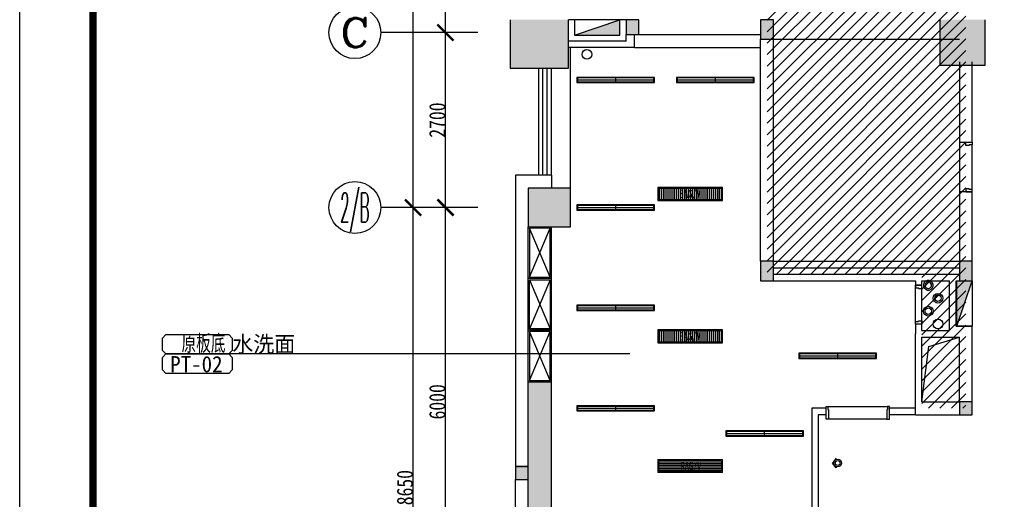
# Model space of a CAD drawing. Header units: millimetres. Extents: x -1061 to 60461, y -1061 to 43061.
# Tile 5 of 17: x 0 to 15213, y 13714 to 21119. Entities that reach past the tile are written whole.
import ezdxf
from ezdxf.enums import TextEntityAlignment as Align

# ---------------------------------------------------------------- set-up
doc = ezdxf.new("R2010")
doc.units = ezdxf.units.MM
doc.header["$LTSCALE"] = 5
doc.linetypes.add('DASH', pattern=[0.35, 0.25, -0.1])
doc.layers.get('Defpoints').update_dxf_attribs({"color": 8})
for name, color, linetype in [('-消火栓', 242, 'Continuous'), ('A-建筑-原墙体', 2, 'Continuous'), ('A-建筑-拆墙', 251, 'Continuous'), ('A-建筑-新增墙体', 3, 'Continuous'), ('A-建筑-柱子、剪力墙', 251, 'Continuous'), ('A-建筑-窗户', 4, 'Continuous'), ('A-建筑-轴号', 3, 'Continuous'), ('AXIS_TEXT', 50, 'Continuous'), ('B-平面-到顶家具H', 30, 'Continuous'), ('B-平面-完成面造型线', 6, 'Continuous'), ('B-平面-尺寸', 8, 'Continuous'), ('B-平面-门洞线', 8, 'Continuous'), ('C-顶棚-灯具', 4, 'Continuous'), ('E--图例', 3, 'Continuous'), ('E-图框', 100, 'Continuous'), ('E-填充', 251, 'Continuous'), ('E-文本', 7, 'Continuous'), ('F-文本', 61, 'Continuous'), ('Q-立面-填充', 251, 'Continuous'), ('wm', 7, 'Continuous')]:
    doc.layers.add(name, color=color, linetype=linetype)
doc.layers.add('A-批量打印图层', color=251, linetype='Continuous', plot=False)
doc.layers.add('图框外线', color=1, linetype='Continuous', plot=False)
doc.layers.add('C-顶棚-空调', color=4, linetype='Continuous', lineweight=20)
doc.layers.add('E-空调', color=4, linetype='Continuous', lineweight=20)
doc.styles.add('-宋体', font='txt', dxfattribs={"width": 0.8})
doc.styles.add('_TCH_AXIS', font='COMPLEX', dxfattribs={"bigfont": 'GBCBIG'})
doc.styles.add('CCD_DIM', font='txt', dxfattribs={"width": 0.8})
doc.styles.add('COMPLEX', font='COMPLEX')
doc.styles.add('STSL', font='txt', dxfattribs={"width": 0.8})
doc.styles.add('TXT', font='gbenor.shx', dxfattribs={"width": 0.7})
doc.dimstyles.new('1', dxfattribs={"dimscale": 0, "dimtxt": 2.5, "dimasz": 1.5, "dimexe": 1, "dimexo": 0, "dimgap": 0.3, "dimtad": 1, "dimdec": 0, "dimzin": 0, "dimdsep": 46, "dimtxsty": 'Standard', "dimblk": 'ARCHTICK', "dimcen": 0.09, "dimclrd": 8, "dimclre": 8, "dimclrt": 4, "dimadec": 0, "dimazin": 0, "dimtfac": 1, "dimtdec": 0, "dimtix": 1, "dimtofl": 0, "dimtmove": 2, "dimatfit": 3, "dimldrblk": 'DOTSMALL', "dimfxl": 5, "dimfxlon": 1, "dimtolj": 1, "dimtzin": 0, "dimarcsym": 0})
doc.dimstyles.new('1-1', dxfattribs={"dimscale": 0, "dimtxt": 2.5, "dimasz": 1, "dimexe": 1, "dimexo": 1, "dimgap": 0.75, "dimtad": 1, "dimdec": 0, "dimrnd": 0.005, "dimzin": 0, "dimdsep": 46, "dimtxsty": 'CCD_DIM', "dimblk": 'ARCHTICK', "dimcen": 0.13, "dimclrd": 44, "dimclre": 44, "dimclrt": 50, "dimadec": 0, "dimazin": 0, "dimtfac": 1, "dimtdec": 0, "dimtix": 1, "dimtmove": 2, "dimatfit": 3, "dimldrblk": 'HBA_Leader_Dot', "dimfxl": 5, "dimfxlon": 1, "dimtvp": 1, "dimtolj": 1, "dimtzin": 0, "dimarcsym": 0})

# ---------------------------------------------------------------- blocks, each defined once
blk = doc.blocks.new('$TwtSys$00000434')
for p, q in [((-0.5, 0.5), (-0.5, -0.5)), ((-0.5, -0.5), (0.5, 0.5)), ((0.5, 0.5), (-0.5, 0.5)), ((0.5, -0.5), (0.5, 0.5)), ((-0.5, -0.5), (0.5, -0.5))]:
    blk.add_line(p, q)
blk.add_solid([(0.5, -0.5), (0.5, 0.5), (-0.5, -0.5)])
blk = doc.blocks.new('_ArchTick')
at = {"color": 0, "linetype": 'ByBlock', "const_width": 0.15}
blk.add_lwpolyline([(-0.5, -0.5), (0.5, 0.5)], dxfattribs=at)
blk = doc.blocks.new('*D143')
at = {"layer": 'B-平面-尺寸', "color": 44, "lineweight": -2, "ltscale": 0.01, "transparency": 16777216}
for p, q in [((6084, 32669), (5829, 32669)), ((6079, 18219), (6079, 32669)), ((6084, 18219), (5829, 18219))]:
    blk.add_line(p, q, dxfattribs=at)
at = {"layer": 'Defpoints', "color": 0, "ltscale": 0.01, "transparency": 16777216}
for p in [(6079, 32669), (7579, 32669), (7579, 18219)]:
    blk.add_point(p, dxfattribs=at)
at = {"layer": 'B-平面-尺寸', "color": 44, "lineweight": -2, "ltscale": 0.01, "transparency": 16777216, "xscale": 249.9999999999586, "yscale": 249.9999999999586, "zscale": 249.9999999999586}
for p, rotation in [((6079, 32669), 90), ((6079, 18219), 270)]:
    blk.add_blockref('_ArchTick', p, dxfattribs=dict(at, rotation=rotation))
at = {"layer": 'B-平面-尺寸', "color": 50, "ltscale": 0.01, "transparency": 16777216, "insert": (5953, 25444), "char_height": 250, "attachment_point": 5, "rotation": 90, "style": 'CCD_DIM'}
blk.add_mtext('\\A1;14450', dxfattribs=at)
blk = doc.blocks.new('HBA_Leader_Dot')
at = {"color": 0, "linetype": 'ByBlock'}
blk.add_line((-5, 0), (-10, 0), dxfattribs=at)
at = {"color": 0, "linetype": 'ByBlock', "const_width": 5}
blk.add_lwpolyline([(-2.5, 0, 1), (2.5, 0, 1)], format="xyb", close=True, dxfattribs=at)
blk = doc.blocks.new('_AXISO')
blk.add_circle((0, 0), 0.5)
at = {"layer": 'AXIS_TEXT', "style": 'COMPLEX', "width": 1.041667}
blk.add_attdef('A', text='', height=0.56, dxfattribs=at).set_placement((-0.25, -0.28), (0.25, -0.28), align=Align.FIT)
blk = doc.blocks.new('*D144')
at = {"layer": 'B-平面-尺寸', "color": 44, "lineweight": -2, "ltscale": 0.01, "transparency": 16777216}
for p, q in [((6084, 18219), (5829, 18219)), ((6079, 9569), (6079, 18219)), ((6084, 9569), (5829, 9569))]:
    blk.add_line(p, q, dxfattribs=at)
at = {"layer": 'Defpoints', "color": 0, "ltscale": 0.01, "transparency": 16777216}
for p in [(6079, 18219), (7579, 18219), (7579, 9569)]:
    blk.add_point(p, dxfattribs=at)
at = {"layer": 'B-平面-尺寸', "color": 44, "lineweight": -2, "ltscale": 0.01, "transparency": 16777216, "xscale": 249.9999999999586, "yscale": 249.9999999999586, "zscale": 249.9999999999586}
for p, rotation in [((6079, 18219), 90), ((6079, 9569), 270)]:
    blk.add_blockref('_ArchTick', p, dxfattribs=dict(at, rotation=rotation))
at = {"layer": 'B-平面-尺寸', "color": 50, "ltscale": 0.01, "transparency": 16777216, "insert": (5953, 13894), "char_height": 250, "attachment_point": 5, "rotation": 90, "style": 'CCD_DIM'}
blk.add_mtext('\\A1;8650', dxfattribs=at)
blk = doc.blocks.new('*D146')
at = {"layer": 'B-平面-尺寸', "color": 44, "lineweight": -2, "ltscale": 0.01, "transparency": 16777216}
for p, q in [((6584, 18219), (6329, 18219)), ((6579, 12219), (6579, 18219)), ((6584, 12219), (6329, 12219))]:
    blk.add_line(p, q, dxfattribs=at)
at = {"layer": 'Defpoints', "color": 0, "ltscale": 0.01, "transparency": 16777216}
for p in [(6579, 18219), (7579, 18219), (7579, 12219)]:
    blk.add_point(p, dxfattribs=at)
at = {"layer": 'B-平面-尺寸', "color": 44, "lineweight": -2, "ltscale": 0.01, "transparency": 16777216, "xscale": 249.9999999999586, "yscale": 249.9999999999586, "zscale": 249.9999999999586}
for p, rotation in [((6579, 18219), 90), ((6579, 12219), 270)]:
    blk.add_blockref('_ArchTick', p, dxfattribs=dict(at, rotation=rotation))
at = {"layer": 'B-平面-尺寸', "color": 50, "ltscale": 0.01, "transparency": 16777216, "insert": (6453, 15219), "char_height": 250, "attachment_point": 5, "rotation": 90, "style": 'CCD_DIM'}
blk.add_mtext('\\A1;6000', dxfattribs=at)
blk = doc.blocks.new('*D147')
at = {"layer": 'B-平面-尺寸', "color": 44, "lineweight": -2, "ltscale": 0.01, "transparency": 16777216}
for p, q in [((6584, 20919), (6329, 20919)), ((6579, 18219), (6579, 20919)), ((6584, 18219), (6329, 18219))]:
    blk.add_line(p, q, dxfattribs=at)
at = {"layer": 'Defpoints', "color": 0, "ltscale": 0.01, "transparency": 16777216}
for p in [(6579, 20919), (7579, 20919), (7579, 18219)]:
    blk.add_point(p, dxfattribs=at)
at = {"layer": 'B-平面-尺寸', "color": 44, "lineweight": -2, "ltscale": 0.01, "transparency": 16777216, "xscale": 249.9999999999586, "yscale": 249.9999999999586, "zscale": 249.9999999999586}
for p, rotation in [((6579, 20919), 90), ((6579, 18219), 270)]:
    blk.add_blockref('_ArchTick', p, dxfattribs=dict(at, rotation=rotation))
at = {"layer": 'B-平面-尺寸', "color": 50, "ltscale": 0.01, "transparency": 16777216, "insert": (6453, 19569), "char_height": 250, "attachment_point": 5, "rotation": 90, "style": 'CCD_DIM'}
blk.add_mtext('\\A1;2700', dxfattribs=at)
blk = doc.blocks.new('*D148')
at = {"layer": 'B-平面-尺寸', "color": 44, "lineweight": -2, "ltscale": 0.01, "transparency": 16777216}
for p, q in [((6584, 29619), (6329, 29619)), ((6579, 20919), (6579, 29619)), ((6584, 20919), (6329, 20919))]:
    blk.add_line(p, q, dxfattribs=at)
at = {"layer": 'Defpoints', "color": 0, "ltscale": 0.01, "transparency": 16777216}
for p in [(6579, 29619), (7579, 29619), (7579, 20919)]:
    blk.add_point(p, dxfattribs=at)
at = {"layer": 'B-平面-尺寸', "color": 44, "lineweight": -2, "ltscale": 0.01, "transparency": 16777216, "xscale": 249.9999999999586, "yscale": 249.9999999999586, "zscale": 249.9999999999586}
for p, rotation in [((6579, 29619), 90), ((6579, 20919), 270)]:
    blk.add_blockref('_ArchTick', p, dxfattribs=dict(at, rotation=rotation))
at = {"layer": 'B-平面-尺寸', "color": 50, "ltscale": 0.01, "transparency": 16777216, "insert": (6453, 25269), "char_height": 250, "attachment_point": 5, "rotation": 90, "style": 'CCD_DIM'}
blk.add_mtext('\\A1;8700', dxfattribs=at)
blk = doc.blocks.new('A$C323A0BBE')
at = {"layer": 'C-顶棚-灯具', "color": 8}
for p, q in [((0, 600), (0, -600)), ((-40, 0), (40, 0))]:
    blk.add_line(p, q, dxfattribs=at)
at = {"layer": 'C-顶棚-灯具'}
blk.add_lwpolyline([(-40, -600), (40, -600), (40, 600), (-40, 600)], close=True, dxfattribs=at)
at = {"layer": 'C-顶棚-灯具', "color": 8}
blk.add_lwpolyline([(-30, -590), (30, -590), (30, 590), (-30, 590)], close=True, dxfattribs=at)
blk = doc.blocks.new('射灯(可调角度）')
h = blk.add_hatch(color=9)
edge = h.paths.add_edge_path()
edge.add_line((17, 44), (17, 59))
edge.add_line((17, 59), (63, 0))
edge.add_line((63, 0), (17, -59))
edge.add_line((17, -59), (17, -44))
edge.add_ellipse((0, 0), major_axis=(-33.5, 33.5), ratio=1, start_angle=156.4449, end_angle=225)
edge.add_ellipse((0, 0), major_axis=(33.5, 33.5), ratio=1, start_angle=315, end_angle=383.5551)
for p, q in [((17, 44), (17, 59)), ((17, 59), (63, 0)), ((17, -59), (63, 0))]:
    blk.add_line(p, q)
blk.add_circle((0, 0), 47.4)
at = {"color": 8}
blk.add_circle((0, 0), 30, dxfattribs=at)
blk = doc.blocks.new('*E45')
at = {"layer": 'B-平面-完成面造型线'}
for points in [[(-940, 80), (-940, -70), (-980, -70), (-980, 130), (-950, 130), (-950, 80), (-940, 80)], [(-40, 80), (-40, -70), (0, -70), (0, 130), (-30, 130), (-30, 80), (-40, 80)]]:
    blk.add_lwpolyline(points, dxfattribs=at)
at = {"layer": 'B-平面-门洞线', "color": 8}
for p, q in [((-950, 130), (-30, 130)), ((-40, -70), (-940, -70))]:
    blk.add_line(p, q, dxfattribs=at)
blk = doc.blocks.new('*U24')
at = {"layer": 'C-顶棚-灯具'}
h = blk.add_hatch(dxfattribs=at)
h.set_pattern_fill('_USER', color=8, scale=30, angle=90, style=0, pattern_type=0)
h.set_pattern_definition([(90, (15, 15), (-30, 2e-15), [])])
h.paths.add_polyline_path([(15, 185), (15, 15), (985, 15), (985, 185)])
at = {"layer": 'C-顶棚-灯具', "linetype": 'ByBlock'}
blk.add_lwpolyline([(0, 200), (0, 0), (1000, 0), (1000, 200)], close=True, dxfattribs=at)
at = {"layer": 'C-顶棚-灯具', "color": 8}
blk.add_lwpolyline([(15, 185), (15, 15), (985, 15), (985, 185)], close=True, dxfattribs=at)
at = {"layer": 'C-顶棚-灯具', "style": 'STSL', "width": 0.75}
blk.add_text('SAG/V', height=125, dxfattribs=at).set_placement((339, 39))
blk = doc.blocks.new('A$C6A8D0C23')
at = {"layer": 'C-顶棚-灯具'}
h = blk.add_hatch(dxfattribs=at)
h.set_pattern_fill('_USER', color=8, scale=25, style=0, pattern_type=0)
h.set_pattern_definition([(0, (15, 15), (0, 25), [])])
h.paths.add_polyline_path([(15, 185), (15, 15), (985, 15), (985, 185)])
at = {"layer": 'C-顶棚-空调', "color": 8}
blk.add_lwpolyline([(15, 185), (15, 15), (985, 15), (985, 185)], close=True, dxfattribs=at)
at = {"layer": 'E-空调', "linetype": 'ByBlock'}
blk.add_lwpolyline([(0, 200), (0, 0), (1000, 0), (1000, 200)], close=True, dxfattribs=at)
at = {"layer": 'E-空调', "style": 'STSL', "width": 0.75}
blk.add_text('RAG/V', height=125, dxfattribs=at).set_placement((354, 36))
blk = doc.blocks.new('材料编号1')
at = {"layer": 'E--图例', "color": 3}
blk.add_lwpolyline([(8.72, -1.9), (8.72, -0.64), (8.35, -0.27), (1.89, -0.27), (1.52, -0.64), (1.52, -1.9), (1.89, -2.27), (8.35, -2.27)], close=True, dxfattribs=at)
at = {"layer": 'E-文本', "style": 'TXT', "width": 0.7}
blk.add_attdef('编号', (1.61, -2.3), '', height=2, dxfattribs=at)
blk = doc.blocks.new('图框')
at = {"layer": 'E-图框', "color": 4, "const_width": 1.13}
blk.add_lwpolyline([(-363.4, 295.3), (209.38, 295.3), (209.38, -104.9), (-363.4, -104.9)], close=True, dxfattribs=at)
at = {"layer": '图框外线', "color": 1}
blk.add_lwpolyline([(-374.72, 305.2), (219.28, 305.2), (219.28, -114.8), (-374.72, -114.8)], close=True, dxfattribs=at)
blk.add_lwpolyline([(-374.72, 305.2), (219.28, 305.2), (219.28, -114.8), (-374.72, -114.8)], close=True, dxfattribs=at)
blk.add_lwpolyline([(-374.72, 305.2), (219.28, 305.2), (219.28, -114.8), (-374.72, -114.8)], close=True, dxfattribs=at)

msp = doc.modelspace()

# ---------------------------------------------------------------- hatches: boundary and pattern name
at = {"layer": 'E-填充', "ltscale": 0.01}
for points in [[(9368.827, 21118.907), (9368.827, 20888.892), (9568.827, 20888.892), (9568.827, 21118.907)], [(11448.827, 21118.892), (11448.827, 20818.892), (11648.827, 20818.892), (11648.827, 21118.892)], [(11448.827, 17388.899), (11448.827, 17088.899), (11648.827, 17088.899), (11648.827, 17388.899)], [(14518.827, 17388.899), (14518.827, 17088.899), (14718.827, 17088.899), (14718.827, 17388.899)], [(8218.828, 15038.907), (8218.828, 15518.899), (7858.828, 15518.899), (7858.828, 15038.907), (7858.828, 12418.899), (8218.828, 12418.899)], [(14518.827, 15218.899), (14518.827, 15018.899), (14718.827, 15018.899), (14718.827, 15218.899)], [(7658.828, 14218.899), (7658.828, 14018.899), (7858.828, 14018.899), (7858.828, 14218.899)]]:
    msp.add_hatch(color=256, dxfattribs=at).paths.add_polyline_path(points)

# ---------------------------------------------------------------- linework, layer by layer
at = {"ltscale": 0.01}
msp.add_line((14718.827, 17088.899, 6.894), (14718.827, 16388.892, 6.894), dxfattribs=at)
at = {"color": 31, "ltscale": 0.01}
for centre, radius in [((14188.827, 16818.892, 6.894), 75), ((14188.827, 16818.892, 6.894), 50), ((14038.827, 16618.892, 6.894), 75), ((14038.827, 16618.892, 6.894), 50), ((14188.827, 16418.892, 6.894), 75)]:
    msp.add_circle(centre, radius, dxfattribs=at)
at = {"color": 31, "ltscale": 0.01, "extrusion": (0, 0, -1)}
for major_axis, start_param, end_param in [((61.866, 42.395), -0.000115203, 6.283070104), ((41.229, 28.285), 0.000421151, 6.283606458)]:
    msp.add_ellipse((14038.827, 17018.884, 6.894), major_axis=major_axis, ratio=0.999999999, start_param=start_param, end_param=end_param, dxfattribs=at)
at = {"layer": 'A-建筑-原墙体'}
for p, q in [((7578.827, 21118.907, 6.894), (7578.827, 20368.907, 6.894)), ((8478.827, 20368.907, 6.894), (8478.827, 21118.907, 6.894)), ((14218.827, 21118.915, 6.894), (14218.827, 20418.918, 6.894)), ((14918.827, 20418.918, 6.894), (14918.827, 21118.915, 6.894)), ((14218.827, 20418.918, 6.894), (14918.827, 20418.918, 6.894)), ((7578.827, 20368.907, 6.894), (8478.827, 20368.907, 6.894)), ((8508.828, 18518.915, 6.894), (7858.828, 18518.915, 6.894)), ((7858.828, 18518.915, 6.894), (7858.828, 17918.915, 6.894)), ((8508.828, 17918.915, 6.894), (8508.828, 18518.915, 6.894)), ((7858.828, 17918.915, 6.894), (8508.828, 17918.915, 6.894))]:
    msp.add_line(p, q, dxfattribs=at)
at = {"layer": 'A-建筑-原墙体', "ltscale": 0.01}
for p, q in [((9368.827, 21118.907, 6.894), (9368.827, 20888.892, 6.894)), ((9568.827, 21118.907, 6.894), (9368.827, 21118.907, 6.894)), ((9568.827, 20888.892, 6.894), (9568.827, 21118.907, 6.894)), ((11448.827, 21118.907, 6.894), (11448.827, 20818.907, 6.894)), ((11648.827, 21118.907, 6.894), (11448.827, 21118.907, 6.894)), ((11648.827, 20818.907, 6.894), (11648.827, 21118.907, 6.894)), ((9368.827, 20788.899, 6.894), (9368.827, 20888.892, 6.894)), ((9368.827, 20888.892, 6.894), (9568.827, 20888.892, 6.894)), ((9498.827, 20688.899, 6.894), (9498.827, 20888.899, 6.894)), ((9568.827, 20888.899, 6.894), (11448.827, 20888.899, 6.894)), ((9368.827, 20788.899, 6.894), (8478.827, 20788.899, 6.894)), ((11448.827, 17388.899, 6.894), (11448.827, 20818.907, 6.894)), ((11448.827, 20818.907, 6.894), (11648.827, 20818.907, 6.894)), ((11648.827, 20818.915, 6.894), (14518.827, 20818.915, 6.894)), ((11648.827, 17388.899, 6.894), (11648.827, 20818.915, 6.894)), ((9498.827, 20688.899, 6.894), (8478.827, 20688.899, 6.894)), ((14518.827, 20468.899, 6.894), (14518.827, 19228.899, 6.894)), ((14718.827, 19228.899, 6.894), (14718.827, 20468.899, 6.894)), ((14518.827, 19228.899, 6.894), (14718.827, 19228.899, 6.894)), ((8218.827, 18718.907, 6.894), (7658.827, 18718.907, 6.894)), ((7658.827, 18718.907, 6.894), (7658.828, 14218.907, 6.894)), ((8218.827, 18718.907, 6.894), (8218.827, 18518.915, 6.894)), ((14518.827, 18458.899, 6.894), (14518.827, 17388.899, 6.894)), ((14718.827, 18458.899, 6.894), (14518.827, 18458.899, 6.894)), ((14718.827, 17388.899, 6.894), (14718.827, 18458.899, 6.894)), ((7858.828, 15528.899, 6.894), (7858.828, 17918.915, 6.894)), ((11448.827, 17388.899, 6.894), (11448.827, 17088.899, 6.894)), ((11648.827, 17388.899, 6.894), (11448.827, 17388.899, 6.894)), ((11648.827, 17388.899, 6.894), (14518.827, 17388.899, 6.894)), ((11648.827, 17088.899, 6.894), (11648.827, 17388.899, 6.894)), ((14518.827, 17388.899, 6.894), (14518.827, 17088.899, 6.894)), ((14718.827, 17388.899, 6.894), (14518.827, 17388.899, 6.894)), ((14718.827, 17088.899, 6.894), (14718.827, 17388.899, 6.894)), ((11648.827, 17288.899, 6.894), (14518.827, 17288.899, 6.894)), ((11448.827, 17088.899, 6.894), (11648.827, 17088.899, 6.894)), ((11648.827, 17188.899, 6.894), (13918.827, 17188.899, 6.894)), ((11648.827, 17088.899, 6.894), (13838.827, 17088.899, 6.894)), ((13838.827, 17088.899, 6.894), (13838.827, 17018.907, 6.894)), ((13918.827, 17188.899, 6.894), (14418.827, 17188.899, 6.894)), ((13938.827, 17018.907, 6.894), (13938.827, 17088.899, 6.894)), ((13938.827, 17088.899, 6.894), (14368.827, 17088.899, 6.894)), ((14368.827, 16318.907, 6.894), (14368.827, 17088.899, 6.894)), ((14418.827, 17188.899, 6.894), (14518.827, 17188.899, 6.894)), ((14468.827, 16388.899, 6.894), (14468.827, 17088.899, 6.894)), ((14468.827, 17088.899, 6.894), (14518.827, 17088.899, 6.894)), ((14518.827, 17088.899, 6.894), (14718.827, 17088.899, 6.894)), ((13838.827, 17018.907, 6.894), (13938.827, 17018.907, 6.894)), ((13938.827, 16418.907, 6.894), (13838.827, 16418.907, 6.894)), ((13838.827, 16418.907, 6.894), (13838.827, 16268.907, 6.894)), ((13938.827, 16318.907, 6.894), (13938.827, 16418.907, 6.894)), ((13938.827, 16318.907, 6.894), (14368.827, 16318.907, 6.894)), ((14468.827, 16388.899, 6.894), (14718.827, 16388.899, 6.894)), ((14718.827, 15218.899, 6.894), (14718.827, 16388.899, 6.894)), ((13838.827, 15018.907, 6.894), (13838.827, 16268.907, 6.894)), ((13938.827, 15218.907, 6.894), (13938.827, 16218.907, 6.894)), ((13938.827, 16218.907, 6.894), (14418.827, 16218.907, 6.894)), ((14418.827, 16218.907, 6.894), (14518.827, 16218.907, 6.894)), ((14518.827, 15218.907, 6.894), (14518.827, 16218.907, 6.894)), ((7858.828, 14218.899, 6.894), (7858.828, 15528.899, 6.894)), ((7858.828, 15528.899, 6.894), (8218.828, 15528.899, 6.894)), ((8218.828, 12418.903, 6.894), (8218.828, 15528.899, 6.894)), ((8218.828, 15118.907, 6.894), (8218.828, 15528.899, 6.894)), ((13938.827, 15218.907, 6.894), (14518.827, 15218.907, 6.894)), ((14518.827, 15218.899, 6.894), (14518.827, 15018.899, 6.894)), ((14718.827, 15218.899, 6.894), (14518.827, 15218.899, 6.894)), ((14718.827, 15018.899, 6.894), (14718.827, 15218.899, 6.894)), ((13838.827, 15018.907, 6.894), (14518.827, 15018.907, 6.894)), ((14518.827, 15018.899, 6.894), (14718.827, 15018.899, 6.894)), ((7658.828, 14218.899, 6.894), (7658.828, 14018.899, 6.894)), ((7858.828, 14218.899, 6.894), (7658.828, 14218.899, 6.894)), ((7858.828, 14018.899, 6.894), (7858.828, 14218.899, 6.894)), ((7658.827, 12418.903, 6.894), (7658.827, 14018.899, 6.894)), ((7658.828, 14018.899, 6.894), (7858.828, 14018.899, 6.894)), ((7858.828, 12418.903, 6.894), (7858.828, 14018.899, 6.894))]:
    msp.add_line(p, q, dxfattribs=at)
at = {"layer": 'A-建筑-原墙体', "linetype": 'DASH', "ltscale": 0.015}
msp.add_line((7658.828, 14218.907, 6.894), (7858.827, 14218.907, 6.894), dxfattribs=at)
at = {"layer": 'A-建筑-原墙体', "ltscale": 0.01}
msp.add_circle((8763.827, 20583.899, 6.894), 75, dxfattribs=at)
at = {"layer": 'A-建筑-新增墙体', "ltscale": 0.01}
for p, q in [((12238.827, 15118.907, 6.894), (12238.827, 13528.899, 6.894)), ((12458.827, 15118.907, 6.894), (12238.827, 15118.907, 6.894)), ((12458.827, 15018.907, 6.894), (12458.827, 15118.907, 6.894)), ((13438.827, 15018.907, 6.894), (13438.827, 15118.907, 6.894)), ((13838.827, 15118.907, 6.894), (13438.827, 15118.907, 6.894)), ((12338.827, 15018.907, 6.894), (12338.827, 13528.899, 6.894)), ((12458.827, 15018.907, 6.894), (12338.827, 15018.907, 6.894)), ((13838.827, 15018.907, 6.894), (13438.827, 15018.907, 6.894))]:
    msp.add_line(p, q, dxfattribs=at)
at = {"layer": 'A-建筑-柱子、剪力墙'}
for points in [[(7578.827, 20368.907, 6.894), (8478.827, 20368.907, 6.894), (7578.827, 21118.907, 6.894), (8478.827, 21118.907, 6.894)], [(14218.827, 20418.918, 6.894), (14918.827, 20418.918, 6.894), (14218.827, 21118.915, 6.894), (14918.827, 21118.915, 6.894)], [(7858.828, 17918.915, 6.894), (8508.828, 17918.915, 6.894), (7858.828, 18518.915, 6.894), (8508.828, 18518.915, 6.894)]]:
    msp.add_solid(points, dxfattribs=at)
at = {"layer": 'A-建筑-窗户', "ltscale": 0.01}
for p, q in [((8018.827, 18718.907, 6.894), (8018.827, 20368.907, 6.894)), ((8085.494, 18718.907, 6.894), (8085.494, 20368.907, 6.894)), ((8152.161, 18718.907, 6.894), (8152.161, 20368.907, 6.894)), ((8218.827, 18718.907, 6.894), (8218.827, 20368.907, 6.894))]:
    msp.add_line(p, q, dxfattribs=at)
at = {"layer": 'A-建筑-轴号', "ltscale": 0.01}
for p, q in [((7078.827, 20918.907, 6.894), (5578.827, 20918.907, 6.894)), ((7078.827, 18218.907, 6.894), (5578.827, 18218.907, 6.894))]:
    msp.add_line(p, q, dxfattribs=at)
at = {"layer": 'A-批量打印图层'}
msp.add_lwpolyline([(0, 42000), (59400, 42000), (59400, 0), (0, 0)], close=True, dxfattribs=at)
at = {"layer": 'B-平面-到顶家具H', "ltscale": 0.01}
for p, q in [((8508.828, 18518.915, 6.894), (8508.828, 20688.899, 6.894)), ((9498.827, 20688.899, 6.894), (11448.827, 20688.899, 6.894)), ((8218.828, 15528.899, 6.894), (8218.828, 17918.915, 6.894))]:
    msp.add_line(p, q, dxfattribs=at)
at = {"layer": 'B-平面-到顶家具H', "color": 8, "ltscale": 0.01}
for p, q in [((8198.828, 17142.243, 6.894), (7878.828, 17898.915, 6.894)), ((7878.828, 17142.243, 6.894), (8198.828, 17898.915, 6.894)), ((8218.828, 17122.243, 6.894), (7858.828, 17122.243, 6.894)), ((8198.828, 17102.243, 6.894), (7878.828, 16345.571, 6.894)), ((7878.828, 17102.243, 6.894), (8198.828, 16345.571, 6.894)), ((8218.828, 16325.571, 6.894), (7858.828, 16325.571, 6.894)), ((8198.828, 15548.899, 6.894), (7878.828, 16305.571, 6.894)), ((7878.828, 15548.899, 6.894), (8198.828, 16305.571, 6.894))]:
    msp.add_line(p, q, dxfattribs=at)
at = {"layer": 'B-平面-到顶家具H', "color": 8, "ltscale": 0.01, "elevation": 6.894}
for points in [[(8198.828, 17898.915), (7878.828, 17898.915), (7878.828, 17142.243), (8198.828, 17142.243)], [(8198.828, 16345.571), (7878.828, 16345.571), (7878.828, 17102.243), (8198.828, 17102.243)], [(8198.828, 16305.571), (7878.828, 16305.571), (7878.828, 15548.899), (8198.828, 15548.899)]]:
    msp.add_lwpolyline(points, close=True, dxfattribs=at)
at = {"layer": 'B-平面-完成面造型线', "ltscale": 0.01, "elevation": 6.894}
for points in [[(14718.827, 19188.899), (14668.827, 19188.899), (14668.827, 19178.899), (14618.827, 19178.899), (14618.827, 19228.899), (14718.827, 19228.899), (14718.827, 19188.899)], [(14718.827, 18498.899), (14668.827, 18498.899), (14668.827, 18508.899), (14618.827, 18508.899), (14618.827, 18458.899), (14718.827, 18458.899), (14718.827, 18498.899)], [(13838.827, 16978.907), (13888.827, 16978.907), (13888.827, 16968.907), (13938.827, 16968.907), (13938.827, 17018.907), (13838.827, 17018.907), (13838.827, 16978.907)], [(13838.827, 16458.907), (13888.827, 16458.907), (13888.827, 16468.907), (13938.827, 16468.907), (13938.827, 16418.907), (13838.827, 16418.907), (13838.827, 16458.907)]]:
    msp.add_lwpolyline(points, dxfattribs=at)
at = {"layer": 'B-平面-门洞线', "ltscale": 0.01}
for p, q in [((14518.827, 19228.899, 6.894), (14518.827, 18458.899, 6.894)), ((14718.827, 18498.899, 6.894), (14718.827, 19188.899, 6.894)), ((13838.827, 16418.907, 6.894), (13838.827, 17018.907, 6.894)), ((13938.827, 16418.907, 6.894), (13938.827, 17018.907, 6.894))]:
    msp.add_line(p, q, dxfattribs=at)
at = {"layer": 'B-平面-门洞线', "ltscale": 0.01, "elevation": 6.894}
msp.add_lwpolyline([(13938.827, 15218.907), (14048.913, 16074.548), (14518.827, 16218.907)], dxfattribs=at)
at = {"layer": 'Q-立面-填充', "linetype": 'Continuous', "ltscale": 0.005}
for p, q in [((11548.827, 21110.22, 6.894), (14618.827, 24180.22, 6.894)), ((11548.827, 20933.443, 6.894), (14618.827, 24003.443, 6.894)), ((11548.827, 20756.666, 6.894), (14618.827, 23826.666, 6.894)), ((11548.827, 20579.89, 6.894), (14618.827, 23649.89, 6.894)), ((11548.827, 20403.113, 6.894), (14618.827, 23473.113, 6.894)), ((11548.827, 20226.336, 6.894), (14618.827, 23296.336, 6.894)), ((11548.827, 20049.56, 6.894), (14618.827, 23119.56, 6.894)), ((11548.827, 19872.783, 6.894), (14618.827, 22942.783, 6.894)), ((11548.827, 19696.006, 6.894), (14618.827, 22766.006, 6.894)), ((11548.827, 19519.229, 6.894), (14618.827, 22589.229, 6.894)), ((11548.827, 19342.453, 6.894), (14618.827, 22412.453, 6.894)), ((11548.827, 19165.676, 6.894), (14618.827, 22235.676, 6.894)), ((11548.827, 18988.899, 6.894), (14618.827, 22058.899, 6.894)), ((11548.827, 18812.123, 6.894), (14618.827, 21882.123, 6.894)), ((11548.827, 18635.346, 6.894), (14618.827, 21705.346, 6.894)), ((11548.827, 18458.569, 6.894), (14618.827, 21528.569, 6.894)), ((11548.827, 18281.793, 6.894), (14618.827, 21351.793, 6.894)), ((11548.827, 18105.016, 6.894), (14618.827, 21175.016, 6.894)), ((11548.827, 17928.239, 6.894), (14618.827, 20998.239, 6.894)), ((11548.827, 17751.463, 6.894), (14618.827, 20821.463, 6.894)), ((11548.827, 17574.686, 6.894), (14618.827, 20644.686, 6.894)), ((11548.827, 17397.909, 6.894), (14618.827, 20467.909, 6.894)), ((11548.827, 17221.132, 6.894), (14618.827, 20291.132, 6.894)), ((11693.371, 17188.899, 6.894), (14618.827, 20114.356, 6.894)), ((11870.148, 17188.899, 6.894), (14618.827, 19937.579, 6.894)), ((12046.924, 17188.899, 6.894), (14618.827, 19760.802, 6.894)), ((12223.701, 17188.899, 6.894), (14618.827, 19584.026, 6.894)), ((12400.478, 17188.899, 6.894), (14618.827, 19407.249, 6.894)), ((12577.254, 17188.899, 6.894), (14618.827, 19230.472, 6.894)), ((12754.031, 17188.899, 6.894), (14618.827, 19053.696, 6.894)), ((12930.808, 17188.899, 6.894), (14618.827, 18876.919, 6.894)), ((13107.584, 17188.899, 6.894), (14618.827, 18700.142, 6.894)), ((13284.361, 17188.899, 6.894), (14618.827, 18523.365, 6.894)), ((13461.138, 17188.899, 6.894), (14618.827, 18346.589, 6.894)), ((13637.915, 17188.899, 6.894), (14618.827, 18169.812, 6.894)), ((13814.691, 17188.899, 6.894), (14618.827, 17993.035, 6.894)), ((13938.827, 17136.259, 6.894), (14618.827, 17816.259, 6.894)), ((13938.827, 16959.482, 6.894), (14618.827, 17639.482, 6.894)), ((13938.827, 16782.705, 6.894), (14618.827, 17462.705, 6.894)), ((13938.827, 16605.929, 6.894), (14618.827, 17285.929, 6.894)), ((13938.827, 16429.152, 6.894), (14618.827, 17109.152, 6.894)), ((13938.827, 16252.375, 6.894), (14618.827, 16932.375, 6.894)), ((13938.827, 16075.599, 6.894), (14618.827, 16755.599, 6.894)), ((13938.827, 15898.822, 6.894), (14618.827, 16578.822, 6.894)), ((13938.827, 15722.045, 6.894), (14618.827, 16402.045, 6.894)), ((13938.827, 15545.268, 6.894), (14618.827, 16225.268, 6.894)), ((13938.827, 15368.492, 6.894), (14618.827, 16048.492, 6.894)), ((13938.827, 15191.715, 6.894), (14618.827, 15871.715, 6.894)), ((14042.788, 15118.899, 6.894), (14618.827, 15694.938, 6.894)), ((14219.565, 15118.899, 6.894), (14618.827, 15518.162, 6.894)), ((14396.342, 15118.899, 6.894), (14618.827, 15341.385, 6.894)), ((14573.118, 15118.899, 6.894), (14618.827, 15164.608, 6.894))]:
    msp.add_line(p, q, dxfattribs=at)
at = {"layer": 'wm', "ltscale": 0.01}
msp.add_line((9368.827, 21118.066, 6.894), (8478.827, 21118.066, 6.894), dxfattribs=at)

# ---------------------------------------------------------------- block references
at = {"layer": '-消火栓', "ltscale": 0.01, "yscale": 240}
for p, xscale, zscale, rotation in [((8923.827, 20998.066, 6.894), 700.0000000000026, 700.0000000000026, 5.008954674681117e-06), ((14598.827, 16738.899, 6.894), -700.0000000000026, 700, 270.0000050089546)]:
    msp.add_blockref('$TwtSys$00000434', p, dxfattribs=dict(at, xscale=xscale, zscale=zscale, rotation=rotation))
at = {"xscale": 100, "yscale": 100, "zscale": 100}
msp.add_blockref('图框', (37471.626, 11480.306), dxfattribs=at)
at = {"ltscale": 0.01}
msp.add_blockref('*E45', (13438.827, 15018.907, 6.894), dxfattribs=at)
at = {"layer": 'A-建筑-轴号', "ltscale": 0.01}
ref = msp.add_blockref('_AXISO', (5178.827, 20918.907, 6.894), dxfattribs=dict(at, xscale=800, yscale=800, zscale=800))
ref.add_attrib('A', 'C', dxfattribs={"layer": 'AXIS_TEXT', "height": 452.548, "style": '_TCH_AXIS', "width": 1.4}).set_placement((4952.553, 20692.633, 6.894), (5405.101, 20692.633, 6.894), align=Align.FIT)
ref = msp.add_blockref('_AXISO', (5178.827, 18218.907, 6.894), dxfattribs=dict(at, xscale=800, yscale=800, zscale=800))
ref.add_attrib('A', '2/B', dxfattribs={"layer": 'AXIS_TEXT', "height": 452.5483, "style": '_TCH_AXIS', "width": 0.355932}).set_placement((4952.553, 17992.633, 6.894), (5405.101, 17992.633, 6.894), align=Align.FIT)
at = {"layer": 'C-顶棚-灯具', "ltscale": 0.01, "rotation": 90}
for p in [(9208.828, 20188.899, 6.894), (10748.827, 20188.899, 6.894), (9208.828, 18218.915, 6.894), (9208.828, 16668.915, 6.894), (12638.827, 15928.903, 6.894), (9208.828, 15118.915, 6.894), (11508.828, 14728.915, 6.894)]:
    msp.add_blockref('A$C323A0BBE', p, dxfattribs=at)
at = {"layer": 'C-顶棚-灯具', "ltscale": 0.01}
for name, p in [('*U24', (9858.828, 18328.899, 6.894)), ('*U24', (9858.828, 16128.899, 6.894)), ('A$C6A8D0C23', (9858.828, 14128.899, 6.894))]:
    msp.add_blockref(name, p, dxfattribs=at)
at = {"layer": 'C-顶棚-灯具', "linetype": 'ByBlock', "ltscale": 0.01, "xscale": 1.28000000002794, "yscale": 1.28000000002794, "zscale": 1.28000000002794, "rotation": 180}
msp.add_blockref('射灯(可调角度）', (12638.827, 14273.903, 6.894), dxfattribs=at)
at = {"layer": 'F-文本', "color": 43}
ref = msp.add_blockref('材料编号1', (1976.522, 15917.654), dxfattribs=dict(at, xscale=-150, yscale=150, zscale=150, rotation=180))
ref.add_attrib('编号', '原板底', (2500.579, 16000.757), dxfattribs={"color": 7, "height": 250, "style": '-宋体', "width": 0.697043})
ref = msp.add_blockref('材料编号1', (1976.522, 15617.654), dxfattribs=dict(at, xscale=-150, yscale=150, zscale=150, rotation=180))
ref.add_attrib('编号', 'PT-02', (2325.509, 15675.405), dxfattribs={"color": 7, "height": 250, "style": '-宋体', "width": 0.951562})

# ---------------------------------------------------------------- texts
at = {"layer": 'E-文本', "insert": (3283.795, 15957.755), "char_height": 250, "width": 6727.35379, "attachment_point": 7, "style": '-宋体'}
msp.add_mtext('{\\W1;水洗面}', dxfattribs=at)

# ---------------------------------------------------------------- dimensions: what is measured, and where the dimension line sits
at = {"layer": 'B-平面-尺寸', "ltscale": 0.01}
for p1, p2, distance, picture, middle in [((7578.827, 18218.907, 6.894), (7578.827, 32668.907, 6.894), 1500, '*D143', (5953.077, 25443.907, 6.894)), ((7578.827, 20918.907, 6.894), (7578.827, 29618.907, 6.894), 1000, '*D148', (6453.077, 25268.907, 6.894)), ((7578.827, 18218.907, 6.894), (7578.827, 20918.907, 6.894), 1000, '*D147', (6453.077, 19568.907, 6.894)), ((7578.827, 9568.907, 6.894), (7578.827, 18218.907, 6.894), 1500, '*D144', (5953.077, 13893.907, 6.894)), ((7578.827, 12218.907, 6.894), (7578.827, 18218.907, 6.894), 1000, '*D146', (6453.077, 15218.907, 6.894))]:
    dim = msp.add_aligned_dim(p1=p1, p2=p2, distance=distance, dimstyle='1-1', override={"dimscale": 1, "dimtxt": 250, "dimasz": 250, "dimexe": 250, "dimexo": 250, "dimlfac": 1}, dxfattribs=at)
    dim.commit()
    dim.dimension.update_dxf_attribs({"geometry": picture, "text_midpoint": middle})

# ---------------------------------------------------------------- leaders
at = {"layer": 'A-建筑-拆墙'}
msp.add_leader([(9429.326, 15957.755), (3228.405, 15957.755)], dimstyle='1', override={"dimscale": 0.117162, "dimasz": 0.75, "dimtad": 0, "dimldrblk": 'Dot'}, dxfattribs=at)

doc.saveas('drawing.dxf')
